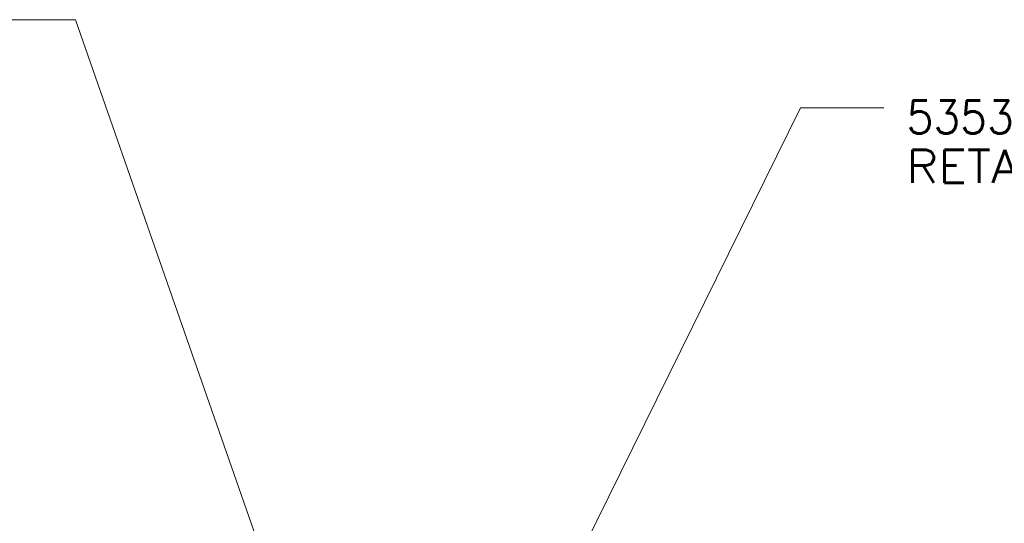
# Model space of a CAD drawing. Header units: millimetres. Extents: x 0 to 1189, y 0 to 841.
# Tile 47 of 84: x 500 to 575, y 466 to 504. Entities that reach past the tile are written whole.
import ezdxf

# ---------------------------------------------------------------- set-up
doc = ezdxf.new("R2010")
doc.units = ezdxf.units.MM
doc.layers.add('1', color=7, linetype='Continuous')
doc.styles.add('pwfont', font='simplex.shx')

msp = doc.modelspace()

# ---------------------------------------------------------------- linework, layer by layer
at = {"layer": '1', "color": 3, "linetype": 'Continuous', "lineweight": 13}
for p, q in [((498.335, 504.123), (504.685, 504.123)), ((504.685, 504.123), (524.295, 447.956)), ((559.773, 497.429), (528.917, 434.901)), ((566.123, 497.429), (559.773, 497.429))]:
    msp.add_line(p, q, dxfattribs=at)

# ---------------------------------------------------------------- texts
at = {"layer": '1', "color": 3, "linetype": 'Continuous', "lineweight": 13, "char_height": 2.5, "attachment_point": 7, "line_spacing_factor": 0.903614, "style": 'pwfont'}
for s, insert in [('\\W0.9507;535332', (567.843, 495.484)), ('\\W1.0714;RETAINING RING', (567.843, 491.734))]:
    msp.add_mtext(s, dxfattribs=dict(at, insert=insert))

doc.saveas('drawing.dxf')
